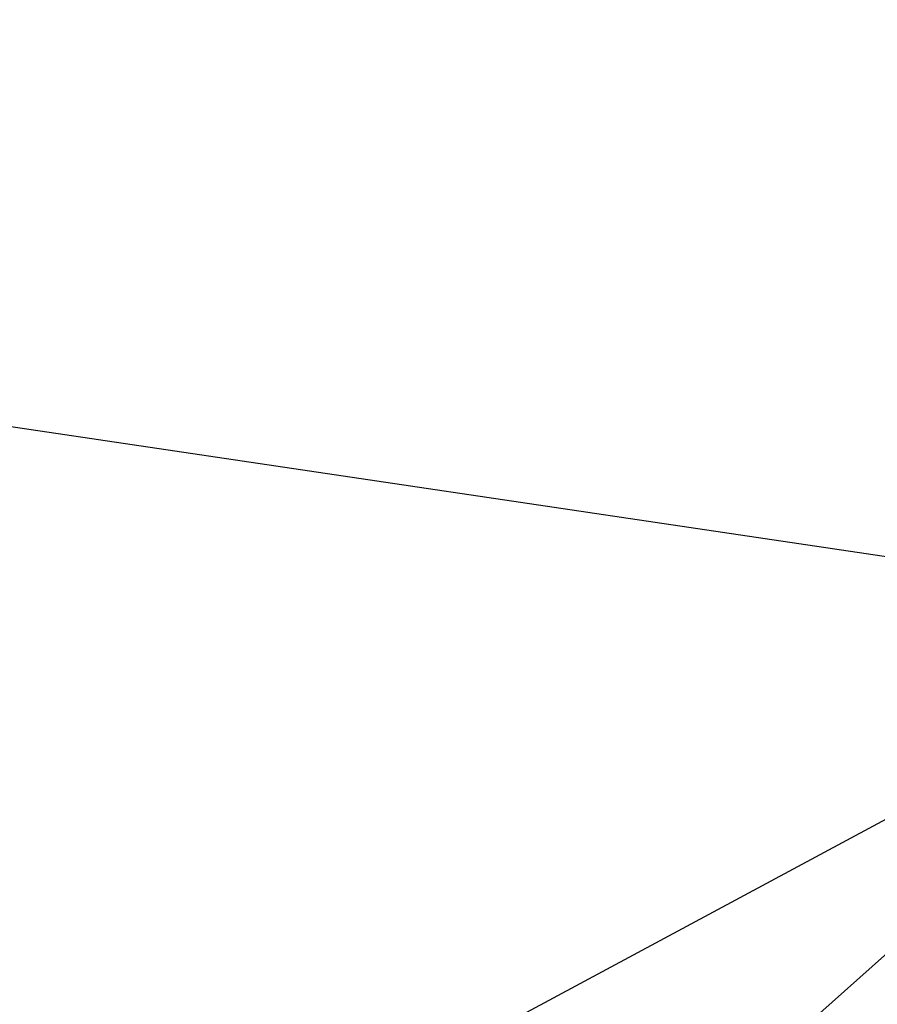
# Model space of a CAD drawing. Header units: millimetres. Extents: x 0.5 to 96.4, y -47.8 to 48.
# Tile 231 of 256: x 30.29809 to 30.30626, y -27.84986 to -27.84048. Entities that reach past the tile are written whole.
import ezdxf

# ---------------------------------------------------------------- set-up
doc = ezdxf.new("R2010")
doc.units = ezdxf.units.MM
doc.header["$LTSCALE"] = 25.4
doc.layers.get('0').update_dxf_attribs({"true_color": 0xff5454})

# ---------------------------------------------------------------- blocks, each defined once
blk = doc.blocks.new('WORKSHOP-A-6337.STL#1')
at = {"color": 250, "true_color": 0x262626}
mesh = blk.add_polyface(dxfattribs=at)
corners = [(30.9032021, -27.0296574, 160.4774628), (29.1282654, -27.6703281, 155.0465851), (30.3099861, -27.8461399, 154.9118805), (29.7143574, -26.8636494, 160.5452881)]
mesh.append_faces([[corners[k] for k in face] for face in [(0, 1, 2), (1, 0, 3)]], dxfattribs={"vtx0": -1, "color": 250})
mesh = blk.add_polyface(dxfattribs=at)
corners = [(30.3099861, -27.8461399, 154.9118805), (28.1607628, -29.0019779, 149.7061005), (28.8138504, -29.1785793, 149.6157379)]
mesh.append_faces([[corners[k] for k in face] for face in [(0, 1, 2)]], dxfattribs={"color": 250})
mesh = blk.add_polyface(dxfattribs=at)
corners = [(30.3099861, -27.8461399, 154.9118805), (28.8138504, -29.1785793, 149.6157379), (29.3307133, -29.1939831, 149.5064697)]
mesh.append_faces([[corners[k] for k in face] for face in [(0, 1, 2)]], dxfattribs={"color": 250})
blk = doc.blocks.new('Grupuj#1')
at = {"color": 0}
blk.add_blockref('WORKSHOP-A-6337.STL#1', (-0.5071877, 47.8443489, -17.1975765), dxfattribs=at)

msp = doc.modelspace()

# ---------------------------------------------------------------- block references
at = {"color": 0}
msp.add_blockref('Grupuj#1', (0.5071877, -47.8443489, 17.1975765), dxfattribs=at)

doc.saveas('drawing.dxf')
